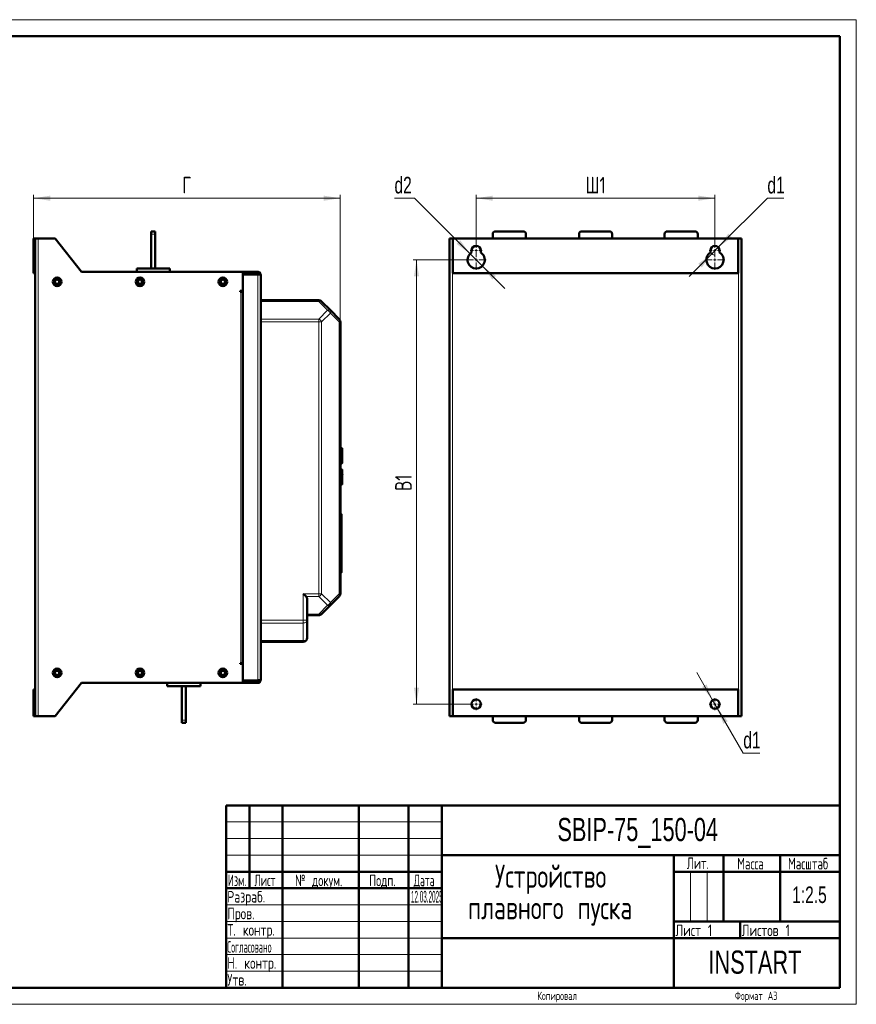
# Model space of a CAD drawing. Header units: millimetres. Extents: x 0 to 420, y 0 to 297.
# Tile 12 of 12: x 168 to 420, y 0 to 297. Entities that reach past the tile are written whole.
import ezdxf

# ---------------------------------------------------------------- set-up
doc = ezdxf.new("R2010")
doc.units = ezdxf.units.MM
doc.styles.add('SLDTEXTSTYLE0', font='TXT', dxfattribs={"width": 0.7, "bigfont": 'bigfont'})
doc.styles.add('SLDTEXTSTYLE1', font='TXT', dxfattribs={"width": 0.7})
doc.styles.add('SLDTEXTSTYLE2', font='TXT', dxfattribs={"width": 0.579176, "bigfont": 'bigfont'})
doc.styles.add('SLDTEXTSTYLE3', font='TXT', dxfattribs={"width": 0.646923, "bigfont": 'bigfont'})
doc.styles.add('SLDTEXTSTYLE4', font='TXT', dxfattribs={"width": 0.570891, "bigfont": 'bigfont'})
doc.styles.add('SLDTEXTSTYLE5', font='TXT', dxfattribs={"width": 0.585996, "bigfont": 'bigfont'})
doc.styles.add('SLDTEXTSTYLE6', font='TXT', dxfattribs={"width": 0.326651})
doc.styles.add('SLDTEXTSTYLE7', font='TXT', dxfattribs={"width": 0.485474, "bigfont": 'bigfont'})
doc.dimstyles.new('SLDDIMSTYLE0', dxfattribs={"dimtxt": 5, "dimasz": 5, "dimexe": 0, "dimexo": 0.0625, "dimgap": 1.25, "dimtad": 2, "dimdec": 1, "dimlfac": 2.5, "dimrnd": 1e-09, "dimzin": 12, "dimdsep": 46, "dimtxsty": 'SLDTEXTSTYLE1', "dimsah": 1, "dimcen": 0.09, "dimadec": 0, "dimazin": 3, "dimtfac": 1, "dimtdec": 3, "dimtofl": 0, "dimtmove": 0, "dimatfit": 3, "dimfxl": 0, "dimfrac": 2, "dimtolj": 1, "dimtzin": 12, "dimarcsym": 0})
doc.dimstyles.new('SLDDIMSTYLE1', dxfattribs={"dimtxt": 5, "dimasz": 5, "dimexe": 0, "dimexo": 0.0625, "dimgap": 1.25, "dimtad": 0, "dimtih": 1, "dimtoh": 1, "dimdec": 1, "dimlfac": 2.5, "dimrnd": 1e-09, "dimzin": 12, "dimdsep": 46, "dimtxsty": 'SLDTEXTSTYLE1', "dimsah": 1, "dimcen": 0, "dimadec": 0, "dimazin": 3, "dimtfac": 1, "dimtdec": 3, "dimtmove": 0, "dimatfit": 3, "dimfxl": 0, "dimfrac": 2, "dimtolj": 1, "dimtzin": 12, "dimarcsym": 0})

# ---------------------------------------------------------------- blocks, each defined once
blk = doc.blocks.new('SW_NOTE_0')
at = {"color": 0, "linetype": 'Continuous', "lineweight": 0, "char_height": 7, "attachment_point": 2, "style": 'SLDTEXTSTYLE0'}
for s, insert in [('Устройство', (21.44, 9)), ('плавного пуска', (21.31, -0.5))]:
    blk.add_mtext(s, dxfattribs=dict(at, insert=insert))
blk = doc.blocks.new('_D_2')
at = {"color": 7, "linetype": 'Continuous', "lineweight": 0}
for p, q in [((171.94, 230.96), (171.94, 244.15)), ((264.42, 205.86), (264.42, 244.15)), ((171.94, 243.15), (264.42, 243.15))]:
    blk.add_line(p, q, dxfattribs=at)
at = {"color": 7, "linetype": 'Continuous', "lineweight": 18}
for points in [[(171.94, 243.15), (176.94, 242.38), (176.94, 243.92)], [(264.42, 243.15), (259.42, 243.92), (259.42, 242.38)]]:
    blk.add_solid(points, dxfattribs=at)
at = {"color": 7, "linetype": 'Continuous', "lineweight": 18, "insert": (216.76, 249.6), "char_height": 5, "attachment_point": 1, "style": 'SLDTEXTSTYLE0'}
blk.add_mtext('Г', dxfattribs=at)
blk = doc.blocks.new('_D_3')
at = {"color": 7, "linetype": 'Continuous', "lineweight": 0}
for p, q in [((305.39, 229.16), (305.39, 244.15)), ((377.39, 229.16), (377.39, 244.15)), ((305.39, 243.15), (377.39, 243.15))]:
    blk.add_line(p, q, dxfattribs=at)
at = {"color": 7, "linetype": 'Continuous', "lineweight": 18}
for points in [[(305.39, 243.15), (310.39, 242.38), (310.39, 243.92)], [(377.39, 243.15), (372.39, 243.92), (372.39, 242.38)]]:
    blk.add_solid(points, dxfattribs=at)
at = {"color": 7, "linetype": 'Continuous', "lineweight": 18, "insert": (338.37, 249.6), "char_height": 5, "attachment_point": 1, "style": 'SLDTEXTSTYLE0'}
blk.add_mtext('Ш1', dxfattribs=at)
blk = doc.blocks.new('_D_4')
at = {"color": 7, "linetype": 'Continuous', "lineweight": 0}
for p, q in [((302.38, 224.55), (286.39, 224.55)), ((287.39, 224.55), (287.39, 90.55)), ((303.58, 90.55), (286.39, 90.55))]:
    blk.add_line(p, q, dxfattribs=at)
at = {"color": 7, "linetype": 'Continuous', "lineweight": 18}
for points in [[(287.39, 224.55), (286.62, 219.55), (288.16, 219.55)], [(287.39, 90.55), (288.16, 95.55), (286.62, 95.55)]]:
    blk.add_solid(points, dxfattribs=at)
at = {"color": 7, "linetype": 'Continuous', "lineweight": 18, "insert": (280.94, 154.89), "char_height": 5, "attachment_point": 1, "rotation": 90, "style": 'SLDTEXTSTYLE0'}
blk.add_mtext('В1', dxfattribs=at)
blk = doc.blocks.new('_D_5')
at = {"color": 7, "linetype": 'Continuous', "lineweight": 0}
for p, q in [((378.38, 228.34), (393.19, 243.15)), ((393.19, 243.15), (398.16, 243.15)), ((376.4, 226.36), (369.6, 219.56)), ((376.4, 226.36), (378.38, 228.34))]:
    blk.add_line(p, q, dxfattribs=at)
at = {"color": 7, "linetype": 'Continuous', "lineweight": 18}
blk.add_arc((377.39, 227.35), 1.4, 180.4092, 260.5377, dxfattribs=at)
for points in [[(378.38, 228.34), (382.46, 231.33), (381.37, 232.42)], [(376.4, 226.36), (372.32, 223.37), (373.41, 222.28)]]:
    blk.add_solid(points, dxfattribs=at)
at = {"color": 7, "linetype": 'Continuous', "lineweight": 18, "insert": (393.19, 249.6), "char_height": 5, "attachment_point": 1, "style": 'SLDTEXTSTYLE1'}
blk.add_mtext('d1', dxfattribs=at)
blk = doc.blocks.new('_D_6')
at = {"color": 7, "linetype": 'Continuous', "lineweight": 0}
for p, q in [((286.79, 243.15), (280.75, 243.15)), ((303.55, 226.39), (286.79, 243.15)), ((307.23, 222.71), (303.55, 226.39)), ((307.23, 222.71), (314.03, 215.91))]:
    blk.add_line(p, q, dxfattribs=at)
at = {"color": 7, "linetype": 'Continuous', "lineweight": 18}
for points in [[(303.55, 226.39), (300.56, 230.47), (299.47, 229.38)], [(307.23, 222.71), (310.22, 218.63), (311.31, 219.72)]]:
    blk.add_solid(points, dxfattribs=at)
at = {"color": 7, "linetype": 'Continuous', "lineweight": 18, "insert": (280.75, 249.6), "char_height": 5, "attachment_point": 1, "style": 'SLDTEXTSTYLE1'}
blk.add_mtext('d2', dxfattribs=at)
blk = doc.blocks.new('_D_7')
at = {"color": 7, "linetype": 'Continuous', "lineweight": 0}
for p, q in [((376.69, 91.76), (371.88, 100.09)), ((376.69, 91.76), (378.09, 89.34)), ((378.09, 89.34), (385.93, 75.75)), ((385.93, 75.75), (390.9, 75.75))]:
    blk.add_line(p, q, dxfattribs=at)
at = {"color": 7, "linetype": 'Continuous', "lineweight": 18}
for points in [[(376.69, 91.76), (374.85, 96.48), (373.52, 95.71)], [(378.09, 89.34), (379.92, 84.62), (381.25, 85.39)]]:
    blk.add_solid(points, dxfattribs=at)
at = {"color": 7, "linetype": 'Continuous', "lineweight": 18, "insert": (385.93, 82.2), "char_height": 5, "attachment_point": 1, "style": 'SLDTEXTSTYLE1'}
blk.add_mtext('d1', dxfattribs=at)
blk = doc.blocks.new('SW_CENTERMARKSYMBOL_6')
at = {"color": 0, "linetype": 'Continuous', "lineweight": 18}
for p, q in [((-0.8, 0), (-1.8, 0)), ((0, 0), (-0.4, 0)), ((0, 0.8), (0, 1.8)), ((0, 0), (0, 0.4)), ((0, 0), (0, -0.4)), ((0, 0), (0.4, 0)), ((0.8, 0), (1.8, 0)), ((0, -0.8), (0, -1.8))]:
    blk.add_line(p, q, dxfattribs=at)
blk = doc.blocks.new('SW_CENTERMARKSYMBOL_7')
at = {"color": 0, "linetype": 'Continuous', "lineweight": 18}
for p, q in [((0, 0.8), (0, 3)), ((-0.8, 0), (-3, 0)), ((0, 0), (-0.4, 0)), ((0, 0), (0, 0.4)), ((0, 0), (0, -0.4)), ((0, 0), (0.4, 0)), ((0.8, 0), (3, 0)), ((0, -0.8), (0, -3))]:
    blk.add_line(p, q, dxfattribs=at)
blk = doc.blocks.new('SW_CENTERMARKSYMBOL_8')
at = {"color": 0, "linetype": 'Continuous', "lineweight": 18}
for p, q in [((-0.8, 0), (-1.8, 0)), ((0, 0), (-0.4, 0)), ((0, 0.8), (0, 1.8)), ((0, 0), (0, 0.4)), ((0, 0), (0, -0.4)), ((0, 0), (0.4, 0)), ((0.8, 0), (1.8, 0)), ((0, -0.8), (0, -1.8))]:
    blk.add_line(p, q, dxfattribs=at)
blk = doc.blocks.new('SW_CENTERMARKSYMBOL_9')
at = {"color": 0, "linetype": 'Continuous', "lineweight": 18}
for p, q in [((0, 0.8), (0, 3)), ((-0.8, 0), (-3, 0)), ((0, 0), (-0.4, 0)), ((0, 0), (0, 0.4)), ((0, 0), (0, -0.4)), ((0, 0), (0.4, 0)), ((0.8, 0), (3, 0)), ((0, -0.8), (0, -3))]:
    blk.add_line(p, q, dxfattribs=at)
blk = doc.blocks.new('SW_CENTERMARKSYMBOL_10')
at = {"color": 0, "linetype": 'Continuous', "lineweight": 18}
for p, q in [((-0.8, 0), (-1.8, 0)), ((0, 0), (-0.4, 0)), ((0, 0.8), (0, 1.8)), ((0, 0), (0, 0.4)), ((0, 0), (0, -0.4)), ((0, 0), (0.4, 0)), ((0.8, 0), (1.8, 0)), ((0, -0.8), (0, -1.8))]:
    blk.add_line(p, q, dxfattribs=at)
blk = doc.blocks.new('SW_CENTERMARKSYMBOL_11')
at = {"color": 0, "linetype": 'Continuous', "lineweight": 18}
for p, q in [((-0.8, 0), (-1.8, 0)), ((0, 0), (-0.4, 0)), ((0, 0.8), (0, 1.8)), ((0, 0), (0, 0.4)), ((0, 0), (0, -0.4)), ((0, 0), (0.4, 0)), ((0.8, 0), (1.8, 0)), ((0, -0.8), (0, -1.8))]:
    blk.add_line(p, q, dxfattribs=at)

msp = doc.modelspace()

# ---------------------------------------------------------------- linework, layer by layer
at = {"color": 7, "linetype": 'Continuous', "lineweight": 18}
for p, q in [((0, 297), (420, 297)), ((420, 297), (420, 0)), ((230, 55), (295, 55)), ((230, 50), (295, 50)), ((230, 45), (295, 45)), ((370, 40), (370, 25)), ((375, 40), (375, 25)), ((230, 30), (295, 30)), ((230, 25), (295, 25)), ((230, 20), (295, 20)), ((230, 15), (295, 15)), ((230, 10), (295, 10)), ((0, 0), (420, 0))]:
    msp.add_line(p, q, dxfattribs=at)
at = {"color": 7, "linetype": 'Continuous', "lineweight": 50}
for p, q in [((415, 292), (20, 292)), ((415, 5), (415, 292)), ((208.621, 233.152), (207.421, 233.152)), ((207.421, 233.152), (207.421, 232.352)), ((207.421, 232.352), (207.421, 221.952)), ((208.621, 233.152), (208.621, 232.352)), ((208.621, 232.352), (208.621, 221.952)), ((310.387, 230.952), (310.387, 232.352)), ((311.187, 233.152), (319.587, 233.152)), ((320.387, 232.352), (320.387, 230.952)), ((336.387, 230.952), (336.387, 232.352)), ((337.187, 233.152), (345.587, 233.152)), ((346.387, 232.352), (346.387, 230.952)), ((362.187, 230.952), (362.187, 232.352)), ((362.987, 233.152), (371.387, 233.152)), ((372.187, 232.352), (372.187, 230.952)), ((171.941, 230.952), (171.941, 220.552)), ((172.421, 230.952), (171.941, 230.952)), ((172.421, 86.952), (172.421, 230.952)), ((173.301, 230.952), (172.421, 230.952)), ((178.421, 230.952), (173.301, 230.952)), ((186.421, 220.952), (178.421, 230.952)), ((297.387, 230.952), (297.387, 86.952)), ((298.267, 230.952), (297.387, 230.952)), ((298.387, 230.952), (298.267, 230.952)), ((298.387, 220.552), (298.387, 230.952)), ((298.387, 230.952), (384.387, 230.952)), ((384.387, 230.952), (384.387, 220.552)), ((384.507, 230.952), (384.387, 230.952)), ((385.387, 230.952), (384.507, 230.952)), ((385.387, 86.952), (385.387, 230.952)), ((303.987, 226.743), (303.987, 227.352)), ((306.787, 227.352), (306.787, 226.743)), ((375.987, 226.743), (375.987, 227.352)), ((378.787, 227.352), (378.787, 226.743)), ((171.941, 220.552), (172.421, 220.552)), ((235.021, 220.952), (186.421, 220.952)), ((203.021, 221.952), (203.021, 220.952)), ((213.021, 221.952), (203.021, 221.952)), ((213.021, 221.952), (213.021, 220.952)), ((239.541, 220.952), (235.021, 220.952)), ((235.021, 215.192), (235.021, 220.952)), ((235.021, 220.472), (239.541, 220.472)), ((235.021, 97.715), (235.021, 220.189)), ((235.021, 220.189), (239.541, 220.189)), ((235.501, 220.272), (235.501, 220.189)), ((239.541, 220.472), (239.541, 220.952)), ((240.421, 220.072), (240.421, 97.832)), ((384.387, 220.552), (298.387, 220.552)), ((204.629, 217.753), (204.587, 218.249)), ((234.221, 215.192), (235.021, 215.192)), ((234.221, 214.952), (234.221, 215.192)), ((234.461, 214.952), (234.221, 214.952)), ((235.021, 214.952), (234.461, 214.952)), ((240.421, 212.352), (257.923, 212.352)), ((258.772, 212), (261.421, 209.352)), ((261.421, 209.352), (264.069, 206.703)), ((264.421, 205.855), (264.421, 123.849)), ((264.425, 197.772), (264.421, 197.772)), ((264.421, 195.023), (264.425, 195.023)), ((264.425, 195.872), (264.425, 195.023)), ((264.425, 189.632), (264.421, 189.632)), ((264.425, 189.632), (264.425, 188.832)), ((264.425, 188.832), (264.425, 181.155)), ((264.425, 180.874), (264.425, 177.632)), ((264.421, 176.832), (264.425, 176.832)), ((264.425, 177.632), (264.425, 176.832)), ((264.831, 167.766), (264.421, 167.788)), ((265.021, 165.792), (265.061, 165.792)), ((265.021, 165.072), (265.061, 165.072)), ((264.421, 163.156), (264.831, 163.177)), ((264.831, 161.366), (264.421, 161.388)), ((264.421, 156.756), (264.831, 156.777)), ((264.425, 155.52), (264.421, 155.52)), ((264.425, 155.52), (264.425, 154.672)), ((264.421, 152.772), (264.425, 152.772)), ((264.821, 147.814), (264.421, 147.814)), ((264.821, 140.912), (264.421, 140.912)), ((264.821, 134.822), (264.421, 134.822)), ((264.421, 130.287), (264.821, 130.287)), ((254.421, 122.152), (254.421, 115.849)), ((264.069, 123), (261.421, 120.352)), ((261.421, 120.352), (258.772, 117.703)), ((257.923, 117.352), (254.421, 117.352)), ((254.421, 115.849), (254.421, 110.552)), ((240.421, 109.352), (253.221, 109.352)), ((234.221, 102.952), (234.461, 102.952)), ((234.221, 102.712), (234.221, 102.952)), ((235.021, 102.712), (234.221, 102.712)), ((234.461, 102.952), (235.021, 102.952)), ((235.021, 96.952), (235.021, 102.712)), ((178.421, 86.952), (186.421, 96.952)), ((186.421, 96.952), (235.021, 96.952)), ((212.221, 95.952), (212.221, 96.952)), ((212.221, 95.952), (222.221, 95.952)), ((216.621, 95.952), (216.621, 85.752)), ((217.821, 95.952), (217.821, 85.752)), ((222.221, 95.952), (222.221, 96.952)), ((239.541, 97.715), (235.021, 97.715)), ((235.021, 97.432), (239.541, 97.432)), ((235.021, 96.952), (239.541, 96.952)), ((239.541, 96.952), (239.541, 97.432)), ((171.941, 86.952), (171.941, 94.952)), ((171.941, 94.952), (172.421, 94.952)), ((298.387, 94.952), (298.387, 86.952)), ((384.387, 94.952), (298.387, 94.952)), ((384.387, 86.952), (384.387, 94.952)), ((172.421, 86.952), (171.941, 86.952)), ((172.421, 86.952), (173.301, 86.952)), ((173.301, 86.952), (178.421, 86.952)), ((297.387, 86.952), (298.267, 86.952)), ((298.267, 86.952), (298.387, 86.952)), ((298.387, 86.952), (384.387, 86.952)), ((310.387, 85.752), (310.387, 86.952)), ((320.387, 86.952), (320.387, 85.752)), ((336.387, 85.752), (336.387, 86.952)), ((346.387, 86.952), (346.387, 85.752)), ((362.187, 85.752), (362.187, 86.952)), ((372.187, 86.952), (372.187, 85.752)), ((384.387, 86.952), (384.507, 86.952)), ((384.507, 86.952), (385.387, 86.952)), ((216.621, 85.752), (216.621, 84.952)), ((217.821, 84.952), (216.621, 84.952)), ((217.821, 85.752), (217.821, 84.952)), ((319.587, 84.952), (311.187, 84.952)), ((345.587, 84.952), (337.187, 84.952)), ((371.387, 84.952), (362.987, 84.952)), ((230, 60), (415, 60)), ((230, 60), (230, 5)), ((237, 35), (237, 60)), ((247, 60), (247, 5)), ((270, 60), (270, 5)), ((285, 60), (285, 5)), ((295, 60), (295, 5)), ((295, 45), (415, 45)), ((365, 45), (365, 5)), ((380, 45), (380, 25)), ((397, 45), (397, 25)), ((230, 40), (295, 40)), ((365, 40), (415, 40)), ((230, 35), (295, 35)), ((365, 25), (415, 25)), ((385, 25), (385, 20)), ((295, 20), (415, 20)), ((20, 5), (415, 5))]:
    msp.add_line(p, q, dxfattribs=at)
at = {"color": 9, "linetype": 'Continuous', "lineweight": 18}
for p, q in [((208.621, 232.352), (207.421, 232.352)), ((173.301, 86.952), (173.301, 230.952)), ((298.267, 230.952), (298.267, 86.952)), ((384.507, 86.952), (384.507, 230.952)), ((239.541, 220.189), (239.541, 97.715)), ((234.461, 102.952), (234.461, 214.952)), ((257.923, 212), (240.421, 212)), ((257.923, 212), (260.572, 209.352)), ((260.572, 209.352), (257.923, 206.703)), ((261.421, 208.503), (258.772, 205.855)), ((264.069, 205.855), (261.421, 208.503)), ((240.421, 206.703), (257.923, 206.703)), ((257.923, 205.855), (240.421, 205.855)), ((257.923, 205.855), (257.923, 123.849)), ((258.772, 205.855), (257.923, 205.855)), ((258.772, 205.855), (258.772, 123.849)), ((264.069, 205.855), (264.069, 123.849)), ((264.421, 195.872), (264.425, 195.872)), ((264.421, 188.832), (264.425, 188.832)), ((264.425, 177.632), (264.421, 177.632)), ((264.831, 163.177), (264.831, 167.766)), ((264.831, 159.072), (264.831, 161.366)), ((264.831, 156.777), (264.831, 159.072)), ((264.425, 154.672), (264.421, 154.672)), ((264.821, 132.116), (264.421, 132.116)), ((253.221, 123.849), (257.923, 123.849)), ((253.221, 115.849), (253.221, 123.849)), ((257.923, 123), (254.069, 123)), ((257.923, 123.849), (258.772, 123.849)), ((257.923, 123), (260.572, 120.352)), ((258.772, 123.849), (261.421, 121.2)), ((261.421, 121.2), (264.069, 123.849)), ((260.572, 120.352), (257.923, 117.703)), ((240.421, 115.849), (253.221, 115.849)), ((253.221, 115.849), (254.421, 115.849)), ((257.923, 117.703), (254.421, 117.703)), ((240.421, 115), (253.221, 115)), ((253.221, 115), (253.221, 109.703)), ((240.421, 109.703), (253.221, 109.703)), ((217.821, 85.752), (216.621, 85.752))]:
    msp.add_line(p, q, dxfattribs=at)
at = {"color": 7, "linetype": 'Continuous', "lineweight": 50, "flags": 128}
msp.add_lwpolyline([(235.021, 220.272), (235.034, 220.405), (235.051, 220.472)], dxfattribs=at)
at = {"color": 7, "linetype": 'Continuous', "lineweight": 50}
for centre, radius in [((179.021, 217.952), 1.3), ((179.021, 217.952), 0.9), ((179.021, 217.952), 0.64), ((204.021, 217.952), 1.3), ((204.021, 217.952), 0.9), ((204.021, 217.952), 0.64), ((229.021, 217.952), 1.3), ((229.021, 217.952), 0.9), ((229.021, 217.952), 0.64), ((179.021, 99.952), 1.3), ((204.021, 99.952), 1.3), ((229.021, 99.952), 1.3), ((179.021, 99.952), 0.9), ((179.021, 99.952), 0.64), ((204.021, 99.952), 0.9), ((204.021, 99.952), 0.64), ((229.021, 99.952), 0.9), ((229.021, 99.952), 0.64), ((305.387, 90.552), 1.4), ((377.387, 90.552), 1.4)]:
    msp.add_circle(centre, radius, dxfattribs=at)
for centre, radius, start, end in [((311.187, 232.352), 0.8, 90, 180), ((319.587, 232.352), 0.8, 0, 90), ((337.187, 232.352), 0.8, 90, 180), ((345.587, 232.352), 0.8, 0, 90), ((362.987, 232.352), 0.8, 90, 180), ((371.387, 232.352), 0.8, 0, 90), ((305.387, 227.352), 1.4, 0, 180), ((377.387, 227.352), 1.4, 0, 180), ((305.387, 224.552), 2.6, 122.57897, 57.42103), ((377.387, 224.552), 2.6, 122.57897, 57.42103), ((235.101, 220.232), 0.08, 180, 212.38013), ((235.701, 220.272), 0.2, 90, 180), ((257.923, 211.152), 1.2, 45, 90), ((263.221, 205.855), 1.2, 0, 45), ((264.821, 167.567), 0.2, 0, 87), ((264.821, 163.377), 0.2, 273, 0), ((264.821, 161.167), 0.2, 0, 87), ((264.821, 156.977), 0.2, 273, 0), ((263.221, 123.849), 1.2, 315, 360), ((257.923, 118.552), 1.2, 270, 315.00001), ((253.221, 110.552), 1.2, 270, 360), ((235.101, 97.672), 0.08, 147.61987, 180), ((311.187, 85.752), 0.8, 180, 270), ((319.587, 85.752), 0.8, 270, 0), ((337.187, 85.752), 0.8, 180, 270), ((345.587, 85.752), 0.8, 270, 0), ((362.987, 85.752), 0.8, 180, 270), ((371.387, 85.752), 0.8, 270, 0)]:
    msp.add_arc(centre, radius, start, end, dxfattribs=at)
at = {"color": 9, "linetype": 'Continuous', "lineweight": 18}
for centre, radius, start, end in [((260.811, 208.928), 0.742, 325.14306, 34.85694), ((259.669, 122.103), 1.971, 297.27378, 332.72622)]:
    msp.add_arc(centre, radius, start, end, dxfattribs=at)
at = {"color": 7, "linetype": 'Continuous', "lineweight": 50}
for points in [[(239.541, 220.952), (239.656, 220.939), (239.886, 220.912), (240.177, 220.709), (240.381, 220.418), (240.407, 220.187), (240.421, 220.072)], [(240.421, 220.072), (240.407, 220.082), (240.381, 220.101), (240.177, 220.13), (239.886, 220.16), (239.656, 220.179), (239.541, 220.189)], [(239.541, 97.715), (239.656, 97.724), (239.886, 97.744), (240.177, 97.773), (240.381, 97.803), (240.407, 97.822), (240.421, 97.832)], [(240.421, 97.832), (240.407, 97.717), (240.381, 97.486), (240.177, 97.195), (239.886, 96.992), (239.656, 96.965), (239.541, 96.952)]]:
    msp.add_open_spline(points, degree=3, dxfattribs=at)
for points, knots in [([(239.924, 220.155), (239.921, 220.179), (239.91, 220.254), (239.829, 220.361), (239.698, 220.454), (239.593, 220.466), (239.541, 220.472)], [0, 0, 0, 0, 0.1322666, 0.4215111, 0.7107555, 1, 1, 1, 1]), ([(265.021, 165.472), (265.021, 165.735), (265.021, 166.141), (265.021, 166.628), (265.021, 166.964), (265.021, 167.234), (265.021, 167.496), (265.021, 167.539), (265.021, 167.567)], [0, 0, 0, 0, 0.2394568, 0.3683607, 0.5, 0.6316393, 0.7605432, 1, 1, 1, 1]), ([(265.021, 163.377), (265.021, 163.405), (265.021, 163.448), (265.021, 163.709), (265.021, 163.98), (265.021, 164.315), (265.021, 164.803), (265.021, 165.208), (265.021, 165.472)], [0, 0, 0, 0, 0.2394568, 0.3683607, 0.5, 0.6316393, 0.7605432, 1, 1, 1, 1]), ([(265.021, 159.072), (265.021, 159.335), (265.021, 159.741), (265.021, 160.228), (265.021, 160.564), (265.021, 160.834), (265.021, 161.096), (265.021, 161.139), (265.021, 161.167)], [0, 0, 0, 0, 0.2394568, 0.3683607, 0.5, 0.6316393, 0.7605432, 1, 1, 1, 1]), ([(265.021, 156.977), (265.021, 157.005), (265.021, 157.048), (265.021, 157.309), (265.021, 157.58), (265.021, 157.915), (265.021, 158.403), (265.021, 158.808), (265.021, 159.072)], [0, 0, 0, 0, 0.2394568, 0.3683607, 0.5, 0.6316393, 0.7605432, 1, 1, 1, 1]), ([(265.061, 159.769), (265.061, 159.794), (265.061, 159.827), (265.061, 159.861), (265.061, 159.87)], [0, 0, 0, 0, 0.7459548, 1, 1, 1, 1]), ([(264.821, 147.785), (264.821, 147.794), (264.821, 147.833), (264.821, 147.646), (264.821, 147.254), (264.821, 146.714), (264.821, 145.834), (264.821, 144.603), (264.821, 143.535), (264.821, 142.671), (264.821, 141.971), (264.821, 141.428), (264.821, 141.127), (264.821, 141.052)], [0, 0, 0, 0, 0.0439483, 0.1953701, 0.2721675, 0.3488549, 0.4856961, 0.6044659, 0.7346037, 0.8032988, 0.8720627, 0.9679092, 1, 1, 1, 1]), ([(264.821, 140.912), (264.821, 140.658), (264.821, 140.014), (264.821, 138.933), (264.821, 137.799), (264.821, 136.791), (264.821, 135.794), (264.821, 135.182), (264.821, 134.822)], [0, 0, 0, 0, 0.1250906, 0.3179914, 0.510708, 0.6533693, 0.7958207, 1, 1, 1, 1]), ([(264.821, 134.822), (264.821, 134.61), (264.821, 134.016), (264.821, 133.05), (264.821, 132.459), (264.821, 132.116)], [0, 0, 0, 0, 0.1892578, 0.5302376, 1, 1, 1, 1]), ([(264.821, 132.116), (264.821, 131.991), (264.821, 131.615), (264.821, 131.107), (264.821, 130.636), (264.821, 130.293), (264.821, 130.331), (264.821, 130.343)], [0, 0, 0, 0, 0.1148571, 0.3461682, 0.577647, 0.8651323, 1, 1, 1, 1]), ([(254.069, 123), (253.942, 123.127), (253.679, 123.391), (253.377, 123.692), (253.221, 123.849)], [0, 0, 0, 0, 0.48145707, 1, 1, 1, 1]), ([(254.069, 123), (254.17, 122.874), (254.379, 122.61), (254.406, 122.308), (254.421, 122.152)], [0, 0, 0, 0, 0.4814571, 1, 1, 1, 1]), ([(239.541, 97.432), (239.593, 97.438), (239.698, 97.45), (239.829, 97.543), (239.91, 97.649), (239.921, 97.725), (239.924, 97.749)], [0, 0, 0, 0, 0.2892445, 0.5784889, 0.8677334, 1, 1, 1, 1])]:
    msp.add_open_spline(points, degree=3, knots=knots, dxfattribs=at)
at = {"color": 9, "linetype": 'Continuous', "lineweight": 18}
for points in [[(257.923, 212), (257.923, 212.053), (257.923, 212.158), (257.923, 212.267), (257.923, 212.339), (257.923, 212.347), (257.923, 212.352)], [(258.772, 212), (258.724, 212.038), (258.627, 212.112), (258.418, 212.142), (258.18, 212.112), (258.009, 212.038), (257.923, 212)], [(260.572, 209.352), (260.658, 209.389), (260.829, 209.463), (261.067, 209.493), (261.275, 209.463), (261.372, 209.389), (261.421, 209.352)], [(261.421, 208.503), (261.372, 208.589), (261.275, 208.76), (261.067, 208.998), (260.829, 209.207), (260.658, 209.303), (260.572, 209.352)], [(257.923, 205.855), (257.923, 205.933), (257.923, 206.091), (257.923, 206.317), (257.923, 206.527), (257.923, 206.645), (257.923, 206.703)], [(257.923, 206.703), (258.009, 206.655), (258.18, 206.558), (258.418, 206.35), (258.627, 206.111), (258.724, 205.94), (258.772, 205.855)], [(264.069, 205.855), (264.106, 205.94), (264.181, 206.111), (264.21, 206.35), (264.181, 206.558), (264.106, 206.655), (264.069, 206.703)], [(264.421, 205.855), (264.416, 205.855), (264.407, 205.855), (264.335, 205.855), (264.226, 205.855), (264.121, 205.855), (264.069, 205.855)], [(257.923, 123), (257.923, 123.059), (257.923, 123.176), (257.923, 123.387), (257.923, 123.613), (257.923, 123.77), (257.923, 123.849)], [(258.772, 123.849), (258.724, 123.763), (258.627, 123.592), (258.418, 123.354), (258.18, 123.146), (258.009, 123.049), (257.923, 123)], [(264.069, 123), (264.106, 123.049), (264.181, 123.146), (264.21, 123.354), (264.181, 123.592), (264.106, 123.763), (264.069, 123.849)], [(264.069, 123.849), (264.121, 123.849), (264.226, 123.849), (264.335, 123.849), (264.407, 123.849), (264.416, 123.849), (264.421, 123.849)], [(261.421, 120.352), (261.372, 120.315), (261.275, 120.24), (261.067, 120.211), (260.829, 120.24), (260.658, 120.315), (260.572, 120.352)], [(261.421, 121.2), (261.458, 121.115), (261.532, 120.944), (261.562, 120.706), (261.532, 120.497), (261.458, 120.4), (261.421, 120.352)], [(253.221, 115), (253.221, 115.059), (253.221, 115.176), (253.221, 115.387), (253.221, 115.613), (253.221, 115.77), (253.221, 115.849)], [(254.421, 115.849), (254.402, 115.738), (254.366, 115.515), (254.089, 115.235), (253.692, 115.039), (253.378, 115.013), (253.221, 115)], [(257.923, 117.703), (258.009, 117.666), (258.18, 117.592), (258.418, 117.562), (258.627, 117.592), (258.724, 117.666), (258.772, 117.703)], [(257.923, 117.352), (257.923, 117.356), (257.923, 117.365), (257.923, 117.437), (257.923, 117.546), (257.923, 117.651), (257.923, 117.703)], [(253.221, 109.703), (253.378, 109.716), (253.692, 109.742), (254.089, 109.938), (254.366, 110.218), (254.402, 110.441), (254.421, 110.552)], [(253.221, 109.352), (253.221, 109.356), (253.221, 109.365), (253.221, 109.437), (253.221, 109.546), (253.221, 109.651), (253.221, 109.703)]]:
    msp.add_open_spline(points, degree=3, dxfattribs=at)

# ---------------------------------------------------------------- block references
at = {"color": 7, "linetype": 'Continuous', "lineweight": 0}
for name, p in [('SW_CENTERMARKSYMBOL_6', (305.387, 227.352)), ('SW_CENTERMARKSYMBOL_8', (377.387, 227.352)), ('SW_CENTERMARKSYMBOL_7', (305.387, 224.552)), ('SW_CENTERMARKSYMBOL_9', (377.387, 224.552)), ('SW_CENTERMARKSYMBOL_10', (305.387, 90.552)), ('SW_CENTERMARKSYMBOL_11', (377.387, 90.552)), ('SW_NOTE_0', (306.381, 33.149))]:
    msp.add_blockref(name, p, dxfattribs=at)

# ---------------------------------------------------------------- texts
for s, insert, char_height, attachment_point, style in [('SBIP-75_150-04', (354.098, 56.22), 7, 2, 'SLDTEXTSTYLE1'), ('Масштаб', (405.462, 44.184), 3.5, 2, 'SLDTEXTSTYLE3'), ('Лит.', (372.202, 44.313), 3.5, 2, 'SLDTEXTSTYLE3'), ('Масса', (388.11, 44.184), 3.5, 2, 'SLDTEXTSTYLE3'), ('Изм.', (233.293, 39.127), 3.5, 2, 'SLDTEXTSTYLE5'), ('Лист', (241.677, 39.127), 3.5, 2, 'SLDTEXTSTYLE2'), ('№ докум.', (257.889, 39.127), 3.5, 2, 'SLDTEXTSTYLE3'), ('Подп.', (277.122, 39.127), 3.5, 2, 'SLDTEXTSTYLE3'), ('Дата', (289.693, 39.127), 3.5, 2, 'SLDTEXTSTYLE4'), ('Разраб.', (230.332, 34.196), 3.5, 1, 'SLDTEXTSTYLE0'), ('12.03.2025', (285.709, 34.205), 3.5, 1, 'SLDTEXTSTYLE6'), ('1:2.5', (405.875, 35.546), 5, 2, 'SLDTEXTSTYLE1'), ('Пров.', (230.332, 29.139), 3.5, 1, 'SLDTEXTSTYLE0'), ('Т. контр.', (230.332, 24.196), 3.5, 1, 'SLDTEXTSTYLE0'), ('Лист 1', (365.466, 24.06), 3.5, 1, 'SLDTEXTSTYLE0'), ('Листов 1', (385.466, 24.06), 3.5, 1, 'SLDTEXTSTYLE0'), ('Согласовано', (230.303, 19.073), 3.5, 1, 'SLDTEXTSTYLE7'), ('INSTART', (389.435, 16.22), 7, 2, 'SLDTEXTSTYLE1'), ('Н. контр.', (230.332, 14.196), 3.5, 1, 'SLDTEXTSTYLE0'), ('Утв.', (230.332, 9.139), 3.5, 1, 'SLDTEXTSTYLE0'), ('Копировал', (329.804, 3.817), 2.5, 2, 'SLDTEXTSTYLE0'), ('Формат А3', (389.811, 3.817), 2.5, 2, 'SLDTEXTSTYLE0')]:
    msp.add_mtext(s, dxfattribs=dict(at, insert=insert, char_height=char_height, attachment_point=attachment_point, style=style))

# ---------------------------------------------------------------- dimensions: what is measured, and where the dimension line sits
at = {"color": 7, "linetype": 'Continuous', "lineweight": 18}
for base, p1, p2, angle, text, picture, middle in [((264.421, 243.152), (171.941, 230.952), (264.421, 205.855), 0, 'Г', '_D_2', (218.181, 243.152)), ((287.387, 90.552), (302.387, 224.552), (303.587, 90.552), 90, 'В1', '_D_4', (287.387, 157.552))]:
    dim = msp.add_linear_dim(base=base, p1=p1, p2=p2, angle=angle, text=text, dimstyle='SLDDIMSTYLE0', dxfattribs=at)
    dim.commit()
    dim.dimension.update_dxf_attribs({"geometry": picture, "text_midpoint": middle, "dimtype": 160})
for p1, p2, text, picture, middle in [((303.549, 226.39), (307.226, 222.713), 'd2', '_D_6', (283.766, 246.968)), ((378.377, 228.342), (376.398, 226.362), 'd1', '_D_5', (395.674, 246.968)), ((378.087, 89.339), (376.687, 91.764), 'd1', '_D_7', (388.417, 79.57))]:
    dim = msp.add_diameter_dim_2p(p1=p1, p2=p2, text=text, dimstyle='SLDDIMSTYLE1', override={"dimpost": '<>'}, dxfattribs=at)
    dim.commit()
    dim.dimension.update_dxf_attribs({"geometry": picture, "text_midpoint": middle, "dimtype": 163})
dim = msp.add_linear_dim(base=(377.387, 243.152), p1=(305.387, 229.152), p2=(377.387, 229.152), text='Ш1', dimstyle='SLDDIMSTYLE0', dxfattribs=at)
dim.commit()
dim.dimension.update_dxf_attribs({"geometry": '_D_3', "text_midpoint": (341.387, 243.152), "dimtype": 160})

doc.saveas('drawing.dxf')
